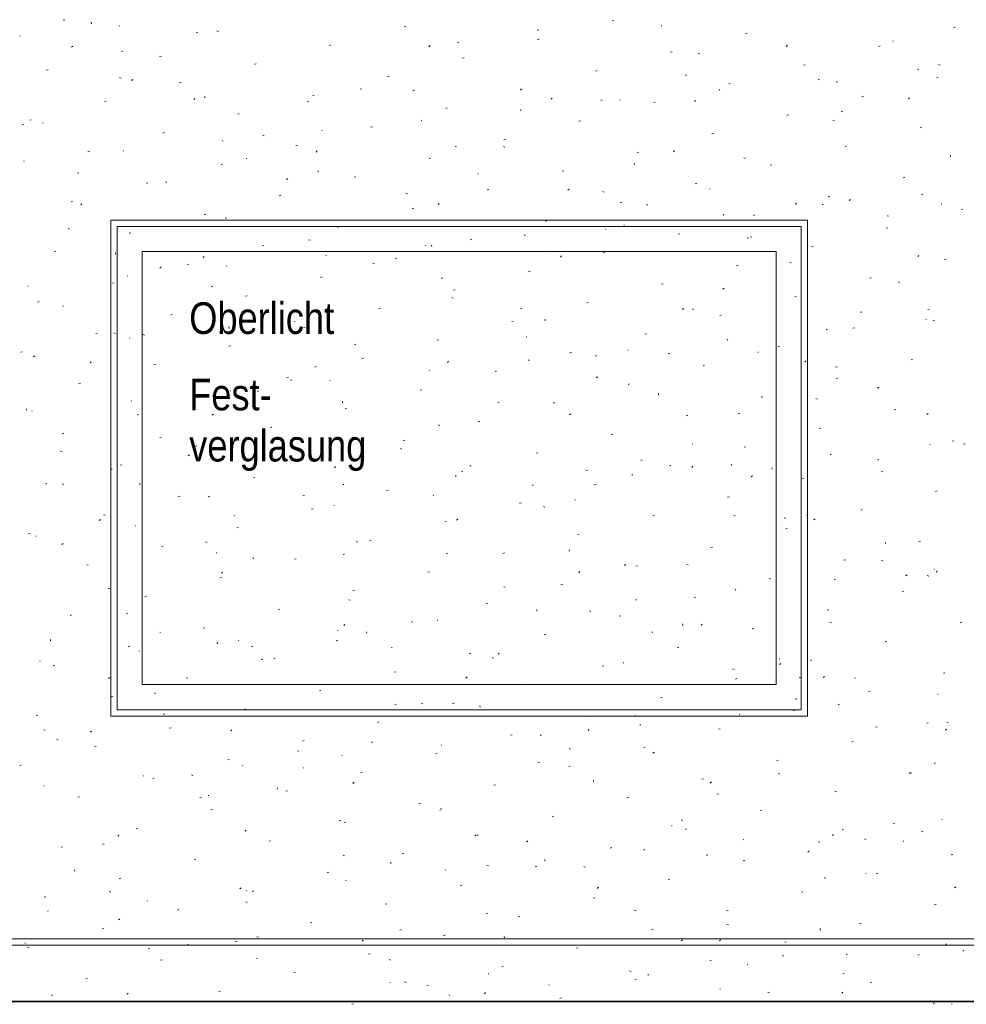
# Model space of a CAD drawing. Extents: x -743 to 300, y 62 to 1112.
# Tile 119 of 179: x -219 to -159, y 771 to 833. Entities that reach past the tile are written whole.
import ezdxf
from ezdxf.lldxf.tags import DXFTag

# ---------------------------------------------------------------- set-up
doc = ezdxf.new("R2010")
doc.units = 0
doc.layers.get('0').update_dxf_attribs({"lineweight": 13})
for name, color, linetype, lineweight, true_color in [('30 -35 Decken- 1 Konstruktion-Träger- Stahlbeton', 7, 'Continuous', 13, 0x33aa00), ('30 -36 Dächer- 1 Konstruktion', 7, 'Continuous', 35, 0x6666cc), ('40 -43 Lüftungsanlagen - Entrauchung', 7, 'Continuous', 9, 0xd7f2ff), ('60- 61 allgemeine Ausstattung- 4 Terrassen', 9, 'Continuous', 9, 0x808080), ('70 -72 Beschriftung- 1 Beschriftung allgemein', 7, 'Continuous', 9, 0xff6633)]:
    doc.layers.add(name, color=color, linetype=linetype, lineweight=lineweight, true_color=true_color)
doc.layers.add('70 -71 Achsen- 1 Gebäudeachsen', color=7, linetype='STRICHPUNKT2-A06CPV7LL0', lineweight=18)
doc.layers.add('70 -73 Bauteildarst.- 2 verdeckt 0.15', color=7, linetype='grob-A06CPV7GL0', lineweight=15)
doc.styles.get("Standard").update_dxf_attribs({"font": 'ARIALN.TTF'})
tags = doc.linetypes.add('grob-A06CPV7GL0', pattern=[14, 3, -8, 3]).pattern_tags.tags
tags[8:9] = [DXFTag(74, 4), DXFTag(75, 0), DXFTag(340, '0'), DXFTag(46, 0.0), DXFTag(50, 0.0), DXFTag(44, 0.0), DXFTag(45, 0.0)]
tags[6:7] = [DXFTag(74, 4), DXFTag(75, 0), DXFTag(340, '0'), DXFTag(46, 0.0), DXFTag(50, 0.0), DXFTag(44, 0.0), DXFTag(45, 0.0)]
tags[4:5] = [DXFTag(74, 4), DXFTag(75, 0), DXFTag(340, '0'), DXFTag(46, 0.0), DXFTag(50, 0.0), DXFTag(44, 0.0), DXFTag(45, 0.0)]
tags = doc.linetypes.add('STRICHPUNKT2-A06CPV7LL0', pattern=[12.7, 6.35, -3.175, 0, -3.175]).pattern_tags.tags
tags[10:11] = [DXFTag(74, 4), DXFTag(75, 0), DXFTag(340, '0'), DXFTag(46, 0.0), DXFTag(50, 0.0), DXFTag(44, 0.0), DXFTag(45, 0.0)]
tags[8:9] = [DXFTag(74, 4), DXFTag(75, 0), DXFTag(340, '0'), DXFTag(46, 0.0), DXFTag(50, 0.0), DXFTag(44, 0.0), DXFTag(45, 0.0)]
tags[6:7] = [DXFTag(74, 4), DXFTag(75, 0), DXFTag(340, '0'), DXFTag(46, 0.0), DXFTag(50, 0.0), DXFTag(44, 0.0), DXFTag(45, 0.0)]
tags[4:5] = [DXFTag(74, 4), DXFTag(75, 0), DXFTag(340, '0'), DXFTag(46, 0.0), DXFTag(50, 0.0), DXFTag(44, 0.0), DXFTag(45, 0.0)]

# ---------------------------------------------------------------- blocks, each defined once
blk = doc.blocks.new('Referenz-A06CPV7ML0')
at = {"layer": '30 -35 Decken- 1 Konstruktion-Träger- Stahlbeton', "color": 0, "linetype": 'grob-A06CPV7GL0', "lineweight": -2, "ltscale": 0.13}
for p, q in [((-300.852, 774.512), (-156.852, 774.512)), ((-300.852, 770.912), (-156.852, 770.912))]:
    blk.add_line(p, q, dxfattribs=at)
at = {"layer": '30 -36 Dächer- 1 Konstruktion', "color": 0, "linetype": 'Continuous', "ltscale": 0.35}
blk.add_line((76.456, 770.912), (-608.852, 770.912), dxfattribs=at)
at = {"layer": '30 -36 Dächer- 1 Konstruktion', "color": 0, "lineweight": 25}
for p, q in [((-608.852, 770.912), (76.456, 770.912)), ((76.456, 770.912), (-608.852, 770.912)), ((76.456, 770.912), (-608.852, 770.912))]:
    blk.add_line(p, q, dxfattribs=at)
at = {"layer": '30 -36 Dächer- 1 Konstruktion', "color": 0, "lineweight": 5}
for p, q in [((-608.852, 770.912), (76.456, 770.912)), ((76.456, 770.912), (-608.852, 770.912)), ((76.456, 770.912), (-608.852, 770.912))]:
    blk.add_line(p, q, dxfattribs=at)
at = {"layer": '30 -36 Dächer- 1 Konstruktion', "color": 0, "lineweight": -2}
for p, q in [((-608.852, 770.912), (76.456, 770.912)), ((76.456, 770.912), (-608.852, 770.912)), ((76.456, 770.912), (-608.852, 770.912))]:
    blk.add_line(p, q, dxfattribs=at)
at = {"layer": '30 -36 Dächer- 1 Konstruktion', "color": 0}
blk.add_line((76.456, 770.912), (-608.852, 770.912), dxfattribs=at)
at = {"layer": '40 -43 Lüftungsanlagen - Entrauchung', "color": 0}
for p, q in [((-213.052, 820.712), (-168.652, 820.712)), ((-213.052, 789.112), (-213.052, 820.712)), ((-168.652, 820.712), (-168.652, 789.112)), ((-168.652, 789.112), (-213.052, 789.112))]:
    blk.add_line(p, q, dxfattribs=at)
at = {"layer": '40 -43 Lüftungsanlagen - Entrauchung', "color": 0, "linetype": 'Continuous', "ltscale": 0.13}
for p, q in [((-212.652, 820.312), (-169.052, 820.312)), ((-212.652, 789.512), (-212.652, 820.312)), ((-169.052, 820.312), (-169.052, 789.512)), ((-169.052, 789.512), (-212.652, 789.512))]:
    blk.add_line(p, q, dxfattribs=at)
at = {"layer": '60- 61 allgemeine Ausstattung- 4 Terrassen', "color": 0}
for p, q in [((-216.077, 833.457), (-215.981, 833.481)), ((-214.289, 833.226), (-214.298, 833.314)), ((-181.083, 833.404), (-180.988, 833.428)), ((-212.489, 833.063), (-212.522, 833.1)), ((-207.595, 832.646), (-207.5, 832.669)), ((-206.288, 832.771), (-206.197, 832.734)), ((-194.339, 833.025), (-194.244, 833.048)), ((-185.871, 832.836), (-185.777, 832.808)), ((-177.979, 833.082), (-177.935, 833.079)), ((-172.602, 832.592), (-172.507, 832.616)), ((-159.346, 832.971), (-159.25, 832.995)), ((-218.82, 832.414), (-218.853, 832.45)), ((-190.958, 832.053), (-190.867, 832.016)), ((-185.858, 832.213), (-185.763, 832.237)), ((-163.216, 832.108), (-163.171, 832.105)), ((-215.475, 831.802), (-215.547, 831.735)), ((-212.371, 831.455), (-212.275, 831.479)), ((-199.114, 831.834), (-199.019, 831.858)), ((-192.703, 831.826), (-192.775, 831.759)), ((-177.377, 831.402), (-177.282, 831.426)), ((-175.629, 831.334), (-175.538, 831.298)), ((-169.932, 831.85), (-170.004, 831.783)), ((-164.121, 831.781), (-164.026, 831.805)), ((-209.937, 831.158), (-209.843, 831.13)), ((-203.889, 830.644), (-203.794, 830.667)), ((-190.633, 831.023), (-190.538, 831.046)), ((-217.146, 830.264), (-217.05, 830.288)), ((-182.152, 830.211), (-182.057, 830.235)), ((-168.896, 830.59), (-168.801, 830.614)), ((-161.584, 830.294), (-161.617, 830.331)), ((-160.299, 830.616), (-160.208, 830.579)), ((-212.492, 829.802), (-212.4, 829.765)), ((-211.644, 829.666), (-211.725, 829.609)), ((-208.665, 829.453), (-208.569, 829.477)), ((-195.408, 829.832), (-195.313, 829.856)), ((-176.458, 829.959), (-176.364, 829.93)), ((-173.671, 829.4), (-173.576, 829.424)), ((-167.916, 829.645), (-167.949, 829.682)), ((-166.771, 829.475), (-166.781, 829.564)), ((-160.415, 829.779), (-160.32, 829.803)), ((-197.162, 829.084), (-197.071, 829.047)), ((-193.712, 828.997), (-193.793, 828.941)), ((-186.927, 829.021), (-186.832, 829.044)), ((-186.915, 828.985), (-186.925, 829.073)), ((-174.247, 828.996), (-174.28, 829.032)), ((-213.44, 828.262), (-213.344, 828.286)), ((-207.688, 828.458), (-207.76, 828.391)), ((-207.059, 828.495), (-207.069, 828.583)), ((-200.525, 828.281), (-200.431, 828.252)), ((-200.183, 828.642), (-200.088, 828.665)), ((-184.917, 828.482), (-184.989, 828.415)), ((-181.833, 828.366), (-181.741, 828.329)), ((-180.578, 828.346), (-180.611, 828.383)), ((-178.446, 828.209), (-178.351, 828.233)), ((-175.78, 828.329), (-175.861, 828.273)), ((-165.19, 828.588), (-165.095, 828.612)), ((-162.146, 828.506), (-162.218, 828.439)), ((-191.702, 827.83), (-191.607, 827.854)), ((-186.909, 827.697), (-186.942, 827.733)), ((-166.503, 827.647), (-166.412, 827.611)), ((-218.215, 827.072), (-218.119, 827.096)), ((-204.959, 827.451), (-204.863, 827.475)), ((-193.24, 827.048), (-193.273, 827.084)), ((-183.221, 827.019), (-183.126, 827.042)), ((-169.965, 827.398), (-169.87, 827.422)), ((-167.046, 827.081), (-166.952, 827.052)), ((-218.695, 826.834), (-218.604, 826.797)), ((-217.385, 826.899), (-217.369, 826.858)), ((-209.734, 826.26), (-209.638, 826.284)), ((-199.572, 826.398), (-199.604, 826.435)), ((-196.477, 826.64), (-196.382, 826.663)), ((-161.484, 826.586), (-161.389, 826.61)), ((-205.903, 825.749), (-205.936, 825.785)), ((-203.366, 826.115), (-203.275, 826.078)), ((-187.996, 825.828), (-187.901, 825.852)), ((-174.74, 826.207), (-174.645, 826.231)), ((-214.509, 825.07), (-214.413, 825.094)), ((-212.234, 825.1), (-212.267, 825.136)), ((-201.253, 825.449), (-201.157, 825.473)), ((-199.902, 825.114), (-199.974, 825.046)), ((-191.113, 825.403), (-191.018, 825.374)), ((-188.036, 825.397), (-187.945, 825.36)), ((-179.515, 825.017), (-179.42, 825.04)), ((-177.13, 825.138), (-177.202, 825.071)), ((-166.259, 825.396), (-166.164, 825.42)), ((-218.565, 824.45), (-218.598, 824.487)), ((-204.422, 824.641), (-204.378, 824.638)), ((-192.771, 824.638), (-192.676, 824.661)), ((-172.707, 824.679), (-172.615, 824.642)), ((-159.542, 824.745), (-159.551, 824.833)), ((-206.028, 824.258), (-205.932, 824.282)), ((-199.83, 823.764), (-199.84, 823.852)), ((-184.29, 823.826), (-184.195, 823.85)), ((-179.686, 824.254), (-179.696, 824.342)), ((-171.034, 824.205), (-170.939, 824.229)), ((-215.179, 823.725), (-215.085, 823.696)), ((-209.57, 823.146), (-209.478, 823.11)), ((-201.775, 823.352), (-201.855, 823.295)), ((-197.547, 823.447), (-197.451, 823.471)), ((-189.659, 823.667), (-189.614, 823.664)), ((-162.553, 823.394), (-162.458, 823.418)), ((-210.803, 823.068), (-210.707, 823.092)), ((-189.065, 822.636), (-188.97, 822.659)), ((-183.843, 822.684), (-183.924, 822.627)), ((-181.7, 822.525), (-181.606, 822.497)), ((-175.809, 823.015), (-175.714, 823.038)), ((-174.895, 822.693), (-174.851, 822.69)), ((-215.578, 821.877), (-215.482, 821.901)), ((-202.322, 822.256), (-202.226, 822.28)), ((-194.24, 822.428), (-194.149, 822.391)), ((-167.328, 822.203), (-167.233, 822.227)), ((-165.911, 822.015), (-165.992, 821.959)), ((-161.33, 822.331), (-161.363, 822.367)), ((-214.887, 821.745), (-214.959, 821.678)), ((-193.841, 821.445), (-193.745, 821.469)), ((-192.115, 821.769), (-192.187, 821.702)), ((-180.584, 821.824), (-180.489, 821.848)), ((-178.91, 821.71), (-178.819, 821.673)), ((-169.344, 821.794), (-169.416, 821.726)), ((-167.661, 821.681), (-167.694, 821.718)), ((-160.131, 821.719), (-160.087, 821.716)), ((-158.847, 821.392), (-158.752, 821.416)), ((-207.097, 821.066), (-207.001, 821.09)), ((-205.767, 820.847), (-205.672, 820.819)), ((-185.359, 820.634), (-185.264, 820.657)), ((-173.992, 821.032), (-174.025, 821.068)), ((-172.103, 821.013), (-172.008, 821.036)), ((-163.581, 820.992), (-163.49, 820.955)), ((-215.773, 820.178), (-215.682, 820.141)), ((-198.616, 820.254), (-198.52, 820.278)), ((-181.517, 820.152), (-181.501, 820.111)), ((-180.323, 820.382), (-180.356, 820.419)), ((-163.622, 820.201), (-163.527, 820.225)), ((-211.872, 819.875), (-211.776, 819.899)), ((-200.444, 819.459), (-200.353, 819.423)), ((-190.135, 819.443), (-190.039, 819.467)), ((-186.654, 819.733), (-186.687, 819.77)), ((-176.878, 819.822), (-176.783, 819.846)), ((-172.457, 819.523), (-172.466, 819.612)), ((-172.288, 819.648), (-172.193, 819.619)), ((-203.391, 819.064), (-203.295, 819.088)), ((-192.986, 819.084), (-193.019, 819.12)), ((-192.601, 819.033), (-192.611, 819.121)), ((-168.397, 819.011), (-168.302, 819.034)), ((-216.647, 818.685), (-216.551, 818.709)), ((-212.745, 818.543), (-212.755, 818.631)), ((-207.1, 818.401), (-207.172, 818.334)), ((-199.317, 818.434), (-199.35, 818.471)), ((-194.91, 818.252), (-194.814, 818.276)), ((-185.114, 818.741), (-185.023, 818.704)), ((-184.329, 818.425), (-184.401, 818.358)), ((-181.653, 818.632), (-181.558, 818.655)), ((-161.557, 818.449), (-161.629, 818.382)), ((-159.916, 818.199), (-159.821, 818.223)), ((-209.837, 817.706), (-209.918, 817.65)), ((-208.166, 817.873), (-208.07, 817.897)), ((-205.648, 817.785), (-205.681, 817.822)), ((-196.354, 817.97), (-196.26, 817.941)), ((-173.172, 817.82), (-173.077, 817.844)), ((-169.785, 818.023), (-169.693, 817.986)), ((-211.979, 817.136), (-212.012, 817.172)), ((-199.685, 817.062), (-199.589, 817.086)), ((-191.905, 817.038), (-191.986, 816.982)), ((-186.429, 817.441), (-186.333, 817.465)), ((-164.691, 817.009), (-164.596, 817.032)), ((-218.31, 816.486), (-218.343, 816.523)), ((-212.941, 816.683), (-212.845, 816.707)), ((-206.648, 816.491), (-206.556, 816.454)), ((-191.204, 816.25), (-191.108, 816.274)), ((-177.947, 816.63), (-177.852, 816.653)), ((-173.974, 816.37), (-174.054, 816.313)), ((-162.875, 816.77), (-162.781, 816.741)), ((-204.46, 815.871), (-204.364, 815.895)), ((-191.318, 815.772), (-191.227, 815.735)), ((-169.466, 815.818), (-169.371, 815.842)), ((-217.716, 815.492), (-217.62, 815.516)), ((-216.102, 815.225), (-216.057, 815.222)), ((-199.314, 815.057), (-199.386, 814.99)), ((-195.979, 815.06), (-195.883, 815.084)), ((-186.942, 815.092), (-186.848, 815.063)), ((-182.723, 815.439), (-182.627, 815.463)), ((-176.542, 815.081), (-176.614, 815.014)), ((-175.988, 815.054), (-175.897, 815.017)), ((-160.985, 815.007), (-160.89, 815.03)), ((-209.235, 814.681), (-209.139, 814.705)), ((-185.372, 814.302), (-185.381, 814.39)), ((-174.241, 814.628), (-174.146, 814.651)), ((-165.228, 814.793), (-165.237, 814.881)), ((-161.075, 814.367), (-161.108, 814.403)), ((-205.516, 813.812), (-205.526, 813.9)), ((-201.338, 814.251), (-201.294, 814.248)), ((-200.754, 813.869), (-200.658, 813.893)), ((-187.498, 814.248), (-187.402, 814.272)), ((-167.406, 813.717), (-167.439, 813.754)), ((-165.76, 813.816), (-165.665, 813.84)), ((-160.659, 814.336), (-160.568, 814.299)), ((-214.01, 813.49), (-213.914, 813.514)), ((-212.851, 813.522), (-212.76, 813.485)), ((-211.855, 813.211), (-211.838, 813.169)), ((-211.008, 813.414), (-210.914, 813.385)), ((-186.574, 813.277), (-186.53, 813.274)), ((-179.017, 813.437), (-178.921, 813.461)), ((-173.737, 813.068), (-173.77, 813.105)), ((-205.529, 812.679), (-205.433, 812.703)), ((-197.522, 812.804), (-197.43, 812.767)), ((-192.273, 813.058), (-192.177, 813.082)), ((-170.535, 812.626), (-170.44, 812.649)), ((-218.785, 812.3), (-218.69, 812.323)), ((-217.9, 812.061), (-217.98, 812.004)), ((-197.048, 811.867), (-196.952, 811.891)), ((-183.792, 812.246), (-183.696, 812.27)), ((-182.192, 812.085), (-182.101, 812.048)), ((-180.068, 812.419), (-180.101, 812.455)), ((-177.529, 812.214), (-177.435, 812.186)), ((-171.81, 812.303), (-171.766, 812.3)), ((-214.299, 811.688), (-214.371, 811.621)), ((-210.304, 811.488), (-210.208, 811.512)), ((-199.968, 811.393), (-200.049, 811.336)), ((-191.527, 811.713), (-191.599, 811.645)), ((-186.4, 811.769), (-186.433, 811.806)), ((-175.311, 811.435), (-175.215, 811.459)), ((-168.756, 811.737), (-168.828, 811.67)), ((-166.863, 811.367), (-166.771, 811.33)), ((-162.054, 811.814), (-161.959, 811.838)), ((-201.823, 810.677), (-201.727, 810.701)), ((-192.731, 811.12), (-192.764, 811.157)), ((-188.567, 811.056), (-188.471, 811.08)), ((-182.036, 810.724), (-182.117, 810.668)), ((-166.829, 810.624), (-166.734, 810.647)), ((-215.079, 810.298), (-214.984, 810.321)), ((-201.596, 810.536), (-201.502, 810.508)), ((-199.062, 810.471), (-199.095, 810.507)), ((-180.086, 810.244), (-179.99, 810.268)), ((-164.104, 810.056), (-164.185, 810)), ((-206.598, 809.486), (-206.502, 809.51)), ((-205.393, 809.821), (-205.426, 809.858)), ((-203.725, 809.835), (-203.634, 809.798)), ((-193.342, 809.865), (-193.246, 809.889)), ((-178.143, 809.571), (-178.152, 809.659)), ((-171.605, 809.433), (-171.509, 809.457)), ((-168.117, 809.337), (-168.023, 809.308)), ((-211.724, 809.172), (-211.757, 809.209)), ((-198.287, 809.081), (-198.296, 809.169)), ((-188.396, 809.116), (-188.305, 809.08)), ((-184.861, 809.054), (-184.765, 809.078)), ((-218.431, 808.591), (-218.44, 808.679)), ((-218.055, 808.523), (-218.088, 808.559)), ((-211.373, 808.296), (-211.278, 808.319)), ((-206.512, 808.344), (-206.584, 808.277)), ((-198.117, 808.675), (-198.021, 808.699)), ((-183.741, 808.368), (-183.813, 808.301)), ((-176.38, 808.242), (-176.284, 808.266)), ((-173.066, 808.398), (-172.975, 808.361)), ((-163.123, 808.622), (-163.028, 808.645)), ((-160.969, 808.393), (-161.041, 808.325)), ((-202.892, 807.484), (-202.796, 807.508)), ((-192.183, 807.659), (-192.089, 807.63)), ((-189.636, 807.863), (-189.54, 807.887)), ((-167.899, 807.431), (-167.803, 807.455)), ((-216.148, 807.105), (-216.053, 807.129)), ((-209.929, 806.866), (-209.838, 806.829)), ((-181.155, 807.052), (-181.059, 807.076)), ((-207.667, 806.294), (-207.572, 806.317)), ((-194.411, 806.673), (-194.315, 806.697)), ((-175.987, 806.464), (-175.97, 806.422)), ((-172.674, 806.24), (-172.578, 806.264)), ((-160.82, 806.403), (-160.853, 806.44)), ((-159.417, 806.62), (-159.322, 806.643)), ((-158.704, 806.459), (-158.61, 806.43)), ((-216.25, 805.981), (-216.156, 805.952)), ((-208.031, 805.747), (-208.111, 805.691)), ((-194.6, 806.148), (-194.508, 806.111)), ((-185.93, 805.861), (-185.834, 805.885)), ((-167.151, 805.754), (-167.184, 805.79)), ((-212.442, 805.103), (-212.347, 805.127)), ((-199.186, 805.482), (-199.09, 805.506)), ((-198.726, 805), (-198.798, 804.933)), ((-190.099, 805.079), (-190.179, 805.022)), ((-179.27, 805.429), (-179.179, 805.393)), ((-177.449, 805.05), (-177.353, 805.074)), ((-175.954, 805.024), (-176.026, 804.957)), ((-173.483, 805.104), (-173.515, 805.141)), ((-164.193, 805.429), (-164.097, 805.453)), ((-213.017, 804.836), (-212.973, 804.833)), ((-203.961, 804.292), (-203.866, 804.315)), ((-191.058, 804.35), (-191.067, 804.438)), ((-190.705, 804.671), (-190.609, 804.695)), ((-182.771, 804.781), (-182.677, 804.752)), ((-179.814, 804.455), (-179.847, 804.492)), ((-172.167, 804.411), (-172.248, 804.354)), ((-170.914, 804.841), (-170.923, 804.929)), ((-163.94, 804.711), (-163.849, 804.674)), ((-217.217, 803.913), (-217.122, 803.936)), ((-216.133, 803.897), (-216.042, 803.86)), ((-211.202, 803.86), (-211.211, 803.948)), ((-198.254, 803.862), (-198.209, 803.859)), ((-186.145, 803.806), (-186.178, 803.842)), ((-182.224, 803.859), (-182.128, 803.883)), ((-168.968, 804.238), (-168.872, 804.262)), ((-208.736, 803.101), (-208.641, 803.125)), ((-206.837, 803.103), (-206.743, 803.074)), ((-200.803, 803.179), (-200.712, 803.142)), ((-195.48, 803.48), (-195.384, 803.504)), ((-192.476, 803.156), (-192.509, 803.193)), ((-173.743, 803.048), (-173.647, 803.072)), ((-160.487, 803.427), (-160.391, 803.451)), ((-198.807, 802.507), (-198.84, 802.543)), ((-186.999, 802.669), (-186.903, 802.693)), ((-185.474, 802.461), (-185.383, 802.424)), ((-183.49, 802.888), (-183.446, 802.885)), ((-213.511, 801.911), (-213.416, 801.934)), ((-205.138, 801.858), (-205.171, 801.894)), ((-200.255, 802.29), (-200.16, 802.313)), ((-178.518, 801.857), (-178.422, 801.881)), ((-173.358, 801.903), (-173.264, 801.875)), ((-168.726, 801.914), (-168.682, 801.911)), ((-165.262, 802.236), (-165.166, 802.26)), ((-213.71, 801.632), (-213.782, 801.565)), ((-211.47, 801.208), (-211.502, 801.245)), ((-191.774, 801.478), (-191.678, 801.502)), ((-190.939, 801.656), (-191.011, 801.589)), ((-170.144, 801.742), (-170.053, 801.705)), ((-168.168, 801.68), (-168.24, 801.613)), ((-218.286, 800.72), (-218.191, 800.744)), ((-217.801, 800.559), (-217.834, 800.595)), ((-205.03, 801.099), (-204.935, 801.123)), ((-183.293, 800.667), (-183.197, 800.691)), ((-170.037, 801.046), (-169.941, 801.07)), ((-216.093, 800.102), (-216.174, 800.045)), ((-209.805, 799.909), (-209.71, 799.932)), ((-207.007, 800.21), (-206.916, 800.173)), ((-197.425, 800.225), (-197.331, 800.196)), ((-196.549, 800.288), (-196.454, 800.311)), ((-163.685, 800.11), (-163.694, 800.198)), ((-161.556, 800.234), (-161.46, 800.258)), ((-206.324, 799.522), (-206.307, 799.481)), ((-198.161, 799.433), (-198.242, 799.377)), ((-191.678, 799.492), (-191.586, 799.455)), ((-188.068, 799.476), (-187.972, 799.5)), ((-183.829, 799.619), (-183.838, 799.707)), ((-174.812, 799.855), (-174.716, 799.879)), ((-214.58, 798.718), (-214.485, 798.742)), ((-203.973, 799.129), (-203.982, 799.217)), ((-201.324, 799.097), (-201.229, 799.121)), ((-180.23, 798.765), (-180.31, 798.709)), ((-179.587, 798.665), (-179.491, 798.689)), ((-176.348, 798.774), (-176.257, 798.737)), ((-166.331, 799.044), (-166.235, 799.068)), ((-163.946, 799.026), (-163.852, 798.997)), ((-205.924, 798.287), (-205.996, 798.22)), ((-192.843, 798.286), (-192.748, 798.309)), ((-183.153, 798.312), (-183.225, 798.244)), ((-162.298, 798.097), (-162.378, 798.04)), ((-161.018, 798.055), (-160.927, 798.018)), ((-160.565, 798.439), (-160.598, 798.476)), ((-160.381, 798.336), (-160.453, 798.269)), ((-206.099, 797.907), (-206.004, 797.93)), ((-184.362, 797.474), (-184.266, 797.498)), ((-171.106, 797.853), (-171.01, 797.877)), ((-166.897, 797.79), (-166.93, 797.826)), ((-213.211, 797.241), (-213.12, 797.205)), ((-197.618, 797.095), (-197.523, 797.119)), ((-188.012, 797.348), (-187.918, 797.319)), ((-173.228, 797.141), (-173.261, 797.177)), ((-162.625, 797.042), (-162.529, 797.066)), ((-210.874, 796.716), (-210.779, 796.74)), ((-197.881, 796.523), (-197.79, 796.486)), ((-189.137, 796.284), (-189.042, 796.307)), ((-179.559, 796.491), (-179.592, 796.528)), ((-175.881, 796.663), (-175.785, 796.687)), ((-215.649, 795.525), (-215.554, 795.549)), ((-212.079, 795.67), (-211.985, 795.641)), ((-202.393, 795.905), (-202.298, 795.928)), ((-185.89, 795.842), (-185.923, 795.878)), ((-182.552, 795.805), (-182.46, 795.768)), ((-167.4, 795.851), (-167.304, 795.875)), ((-198.137, 794.943), (-198.209, 794.876)), ((-193.912, 795.093), (-193.817, 795.117)), ((-192.221, 795.192), (-192.254, 795.229)), ((-180.656, 795.472), (-180.56, 795.496)), ((-176.6, 794.888), (-176.609, 794.977)), ((-175.366, 794.967), (-175.438, 794.9)), ((-167.222, 795.086), (-167.131, 795.05)), ((-158.919, 795.04), (-158.823, 795.064)), ((-209.933, 794.446), (-209.889, 794.443)), ((-207.168, 794.714), (-207.073, 794.738)), ((-198.552, 794.543), (-198.585, 794.58)), ((-196.744, 794.398), (-196.753, 794.486)), ((-185.431, 794.282), (-185.336, 794.305)), ((-178.6, 794.47), (-178.506, 794.441)), ((-172.175, 794.661), (-172.079, 794.685)), ((-216.888, 793.908), (-216.897, 793.996)), ((-206.224, 793.788), (-206.304, 793.732)), ((-204.884, 793.894), (-204.917, 793.93)), ((-198.687, 793.903), (-198.592, 793.926)), ((-163.694, 793.849), (-163.598, 793.873)), ((-211.943, 793.523), (-211.848, 793.547)), ((-211.215, 793.244), (-211.248, 793.281)), ((-204.085, 793.554), (-203.994, 793.517)), ((-195.169, 793.472), (-195.125, 793.469)), ((-190.206, 793.091), (-190.111, 793.115)), ((-188.292, 793.12), (-188.373, 793.063)), ((-176.95, 793.47), (-176.854, 793.494)), ((-217.546, 792.595), (-217.579, 792.632)), ((-203.462, 792.712), (-203.367, 792.736)), ((-202.666, 792.792), (-202.572, 792.763)), ((-188.755, 792.836), (-188.664, 792.799)), ((-180.405, 792.498), (-180.361, 792.495)), ((-170.456, 792.775), (-170.44, 792.734)), ((-170.36, 792.451), (-170.441, 792.395)), ((-168.469, 792.659), (-168.373, 792.683)), ((-216.718, 792.333), (-216.623, 792.357)), ((-194.981, 791.901), (-194.886, 791.924)), ((-181.725, 792.28), (-181.63, 792.303)), ((-173.426, 792.118), (-173.335, 792.081)), ((-159.988, 791.847), (-159.892, 791.871)), ((-213.122, 791.575), (-213.194, 791.508)), ((-208.237, 791.521), (-208.142, 791.545)), ((-190.351, 791.599), (-190.423, 791.532)), ((-173.244, 791.468), (-173.148, 791.492)), ((-169.187, 791.592), (-169.093, 791.563)), ((-167.58, 791.623), (-167.652, 791.556)), ((-165.642, 791.524), (-165.597, 791.521)), ((-210.289, 790.586), (-210.198, 790.549)), ((-199.756, 790.71), (-199.661, 790.734)), ((-186.5, 791.089), (-186.405, 791.113)), ((-164.763, 790.657), (-164.667, 790.681)), ((-160.311, 790.475), (-160.344, 790.512)), ((-213.012, 790.331), (-212.917, 790.355)), ((-193.254, 789.914), (-193.16, 789.885)), ((-191.275, 789.899), (-191.18, 789.922)), ((-178.019, 790.278), (-177.924, 790.301)), ((-169.371, 790.158), (-169.38, 790.246)), ((-209.659, 789.177), (-209.668, 789.265)), ((-204.531, 789.519), (-204.436, 789.543)), ((-194.959, 789.867), (-194.868, 789.83)), ((-189.515, 789.667), (-189.524, 789.755)), ((-169.538, 789.466), (-169.442, 789.49)), ((-166.642, 789.826), (-166.675, 789.863)), ((-217.787, 789.14), (-217.692, 789.164)), ((-196.05, 788.708), (-195.955, 788.732)), ((-182.794, 789.087), (-182.699, 789.111)), ((-179.63, 789.149), (-179.538, 789.112)), ((-172.973, 789.177), (-173.006, 789.213)), ((-161.057, 788.655), (-160.961, 788.679)), ((-159.775, 788.715), (-159.681, 788.686)), ((-217.32, 788.236), (-217.226, 788.207)), ((-214.286, 788.143), (-214.367, 788.086)), ((-209.306, 788.329), (-209.211, 788.353)), ((-205.336, 788.231), (-205.408, 788.164)), ((-182.564, 788.255), (-182.636, 788.188)), ((-179.304, 788.527), (-179.337, 788.564)), ((-174.313, 788.276), (-174.218, 788.299)), ((-164.3, 788.431), (-164.209, 788.394)), ((-159.793, 788.279), (-159.865, 788.212)), ((-216.493, 787.617), (-216.401, 787.58)), ((-200.825, 787.517), (-200.73, 787.541)), ((-196.355, 787.474), (-196.435, 787.418)), ((-187.569, 787.897), (-187.474, 787.92)), ((-185.635, 787.878), (-185.668, 787.915)), ((-165.832, 787.464), (-165.736, 787.488)), ((-214.081, 787.138), (-213.986, 787.162)), ((-201.163, 786.898), (-201.072, 786.862)), ((-191.967, 787.229), (-191.999, 787.265)), ((-183.841, 787.037), (-183.747, 787.008)), ((-179.088, 787.085), (-178.993, 787.109)), ((-178.423, 786.806), (-178.503, 786.75)), ((-205.6, 786.327), (-205.505, 786.351)), ((-198.298, 786.579), (-198.331, 786.616)), ((-192.344, 786.706), (-192.249, 786.73)), ((-185.833, 786.18), (-185.742, 786.143)), ((-170.607, 786.274), (-170.512, 786.297)), ((-160.491, 786.138), (-160.572, 786.081)), ((-218.857, 785.948), (-218.761, 785.972)), ((-204.629, 785.93), (-204.662, 785.967)), ((-200.793, 785.833), (-200.777, 785.792)), ((-197.119, 785.515), (-197.024, 785.539)), ((-183.863, 785.895), (-183.768, 785.918)), ((-162.142, 785.427), (-162.151, 785.515)), ((-210.96, 785.281), (-210.993, 785.317)), ((-210.375, 785.136), (-210.28, 785.16)), ((-207.908, 785.359), (-207.814, 785.33)), ((-197.549, 784.886), (-197.621, 784.819)), ((-182.286, 784.936), (-182.295, 785.025)), ((-175.382, 785.083), (-175.287, 785.107)), ((-174.778, 784.911), (-174.85, 784.843)), ((-170.504, 785.462), (-170.413, 785.425)), ((-162.126, 785.462), (-162.03, 785.486)), ((-217.291, 784.631), (-217.324, 784.668)), ((-202.43, 784.446), (-202.439, 784.534)), ((-201.894, 784.325), (-201.799, 784.349)), ((-188.638, 784.704), (-188.543, 784.728)), ((-166.901, 784.272), (-166.806, 784.295)), ((-215.151, 783.946), (-215.055, 783.97)), ((-207.367, 783.93), (-207.275, 783.893)), ((-206.849, 784.056), (-206.804, 784.053)), ((-180.157, 783.893), (-180.062, 783.916)), ((-174.429, 784.159), (-174.335, 784.13)), ((-206.669, 783.134), (-206.574, 783.158)), ((-193.413, 783.513), (-193.318, 783.537)), ((-192.085, 783.082), (-192.04, 783.079)), ((-192.037, 783.211), (-191.946, 783.175)), ((-171.676, 783.081), (-171.581, 783.105)), ((-198.496, 782.481), (-198.401, 782.452)), ((-184.932, 782.702), (-184.837, 782.726)), ((-176.708, 782.493), (-176.616, 782.456)), ((-160.056, 782.512), (-160.089, 782.548)), ((-211.445, 781.944), (-211.349, 781.968)), ((-204.417, 781.829), (-204.498, 781.772)), ((-198.188, 782.323), (-198.093, 782.347)), ((-177.321, 782.108), (-177.277, 782.105)), ((-176.451, 781.891), (-176.356, 781.914)), ((-166.387, 781.862), (-166.42, 781.899)), ((-163.195, 782.27), (-163.1, 782.293)), ((-161.378, 781.775), (-161.287, 781.738)), ((-212.534, 781.518), (-212.606, 781.451)), ((-202.963, 781.132), (-202.868, 781.156)), ((-189.763, 781.542), (-189.835, 781.475)), ((-189.707, 781.511), (-189.612, 781.535)), ((-186.485, 781.161), (-186.566, 781.104)), ((-172.718, 781.213), (-172.751, 781.25)), ((-167.97, 781.079), (-167.875, 781.103)), ((-166.991, 781.566), (-167.063, 781.499)), ((-165.017, 781.281), (-164.922, 781.252)), ((-162.557, 781.134), (-162.513, 781.131)), ((-216.22, 780.753), (-216.124, 780.777)), ((-213.57, 780.961), (-213.479, 780.924)), ((-181.226, 780.7), (-181.131, 780.724)), ((-179.049, 780.564), (-179.082, 780.6)), ((-168.554, 780.492), (-168.634, 780.436)), ((-207.739, 779.942), (-207.643, 779.966)), ((-198.241, 780.243), (-198.15, 780.206)), ((-194.482, 780.321), (-194.387, 780.345)), ((-185.381, 779.914), (-185.414, 779.951)), ((-175.057, 780.206), (-175.066, 780.294)), ((-172.745, 779.889), (-172.65, 779.912)), ((-159.489, 780.268), (-159.394, 780.292)), ((-215.345, 779.225), (-215.354, 779.313)), ((-195.201, 779.715), (-195.21, 779.803)), ((-191.712, 779.265), (-191.745, 779.302)), ((-189.083, 779.603), (-188.989, 779.574)), ((-186.001, 779.509), (-185.906, 779.533)), ((-182.911, 779.524), (-182.82, 779.487)), ((-212.514, 778.751), (-212.418, 778.775)), ((-199.257, 779.13), (-199.162, 779.154)), ((-198.043, 778.616), (-198.076, 778.652)), ((-177.52, 778.698), (-177.425, 778.722)), ((-167.582, 778.806), (-167.49, 778.769)), ((-164.925, 779.086), (-164.909, 779.045)), ((-164.264, 779.077), (-164.169, 779.101)), ((-204.748, 778.174), (-204.82, 778.107)), ((-204.374, 777.966), (-204.407, 778.003)), ((-204.033, 777.94), (-203.937, 777.964)), ((-190.776, 778.319), (-190.681, 778.343)), ((-181.976, 778.198), (-182.048, 778.131)), ((-159.205, 778.222), (-159.277, 778.155)), ((-217.289, 777.561), (-217.193, 777.584)), ((-213.15, 777.925), (-213.055, 777.896)), ((-210.705, 777.317), (-210.738, 777.353)), ((-182.295, 777.507), (-182.2, 777.531)), ((-169.039, 777.887), (-168.944, 777.91)), ((-208.808, 776.749), (-208.712, 776.773)), ((-204.445, 777.274), (-204.353, 777.237)), ((-195.551, 777.128), (-195.456, 777.152)), ((-179.671, 776.725), (-179.576, 776.697)), ((-173.814, 776.696), (-173.719, 776.72)), ((-160.558, 777.075), (-160.463, 777.099)), ((-217.036, 776.668), (-217.069, 776.704)), ((-212.48, 776.183), (-212.56, 776.127)), ((-189.115, 776.556), (-189.024, 776.519)), ((-187.07, 776.317), (-186.975, 776.341)), ((-213.583, 775.559), (-213.487, 775.582)), ((-200.327, 775.938), (-200.231, 775.962)), ((-194.548, 775.515), (-194.628, 775.459)), ((-178.589, 775.505), (-178.494, 775.529)), ((-173.785, 775.837), (-173.694, 775.8)), ((-167.828, 775.475), (-167.837, 775.563)), ((-165.333, 775.885), (-165.238, 775.908)), ((-203.737, 775.047), (-203.643, 775.019)), ((-196.961, 774.83), (-197.033, 774.763)), ((-191.845, 775.126), (-191.75, 775.15)), ((-187.972, 774.984), (-187.981, 775.072)), ((-176.616, 774.847), (-176.697, 774.79)), ((-174.19, 774.854), (-174.262, 774.787)), ((-218.528, 774.641), (-218.484, 774.638)), ((-218.358, 774.368), (-218.262, 774.392)), ((-210.648, 774.305), (-210.557, 774.268)), ((-208.116, 774.494), (-208.125, 774.582)), ((-205.102, 774.747), (-205.006, 774.771)), ((-183.364, 774.315), (-183.269, 774.339)), ((-170.108, 774.694), (-170.013, 774.718)), ((-159.801, 774.548), (-159.834, 774.585)), ((-209.877, 773.557), (-209.781, 773.58)), ((-203.764, 773.667), (-203.72, 773.664)), ((-196.621, 773.936), (-196.525, 773.96)), ((-195.319, 773.587), (-195.228, 773.55)), ((-170.258, 773.848), (-170.164, 773.819)), ((-166.132, 773.899), (-166.165, 773.935)), ((-161.627, 773.883), (-161.532, 773.906)), ((-158.684, 774.179), (-158.765, 774.122)), ((-188.14, 773.124), (-188.044, 773.148)), ((-174.883, 773.503), (-174.788, 773.527)), ((-172.463, 773.249), (-172.496, 773.286)), ((-214.652, 772.366), (-214.556, 772.39)), ((-201.396, 772.745), (-201.3, 772.769)), ((-189, 772.693), (-188.956, 772.69)), ((-179.989, 772.868), (-179.898, 772.832)), ((-179.658, 772.313), (-179.563, 772.337)), ((-178.795, 772.6), (-178.828, 772.636)), ((-166.402, 772.692), (-166.307, 772.716)), ((-195.263, 772.144), (-195.246, 772.103)), ((-194.325, 772.17), (-194.231, 772.141)), ((-192.915, 771.934), (-192.819, 771.958)), ((-185.126, 771.951), (-185.159, 771.987)), ((-174.237, 771.719), (-174.192, 771.716)), ((-164.66, 772.15), (-164.568, 772.113)), ((-216.852, 771.336), (-216.761, 771.299)), ((-211.946, 771.461), (-212.018, 771.394)), ((-206.171, 771.555), (-206.075, 771.578)), ((-191.457, 771.301), (-191.49, 771.338)), ((-189.175, 771.485), (-189.247, 771.418)), ((-184.434, 771.122), (-184.338, 771.146)), ((-171.177, 771.501), (-171.082, 771.525)), ((-166.403, 771.51), (-166.475, 771.442)), ((-197.69, 770.743), (-197.594, 770.767)), ((-160.846, 770.97), (-160.752, 770.941)), ((-160.598, 770.744), (-160.608, 770.832)), ((-159.473, 770.745), (-159.428, 770.742))]:
    blk.add_line(p, q, dxfattribs=at)
at = {"layer": '70 -71 Achsen- 1 Gebäudeachsen', "color": 0, "linetype": 'STRICHPUNKT2-A06CPV7LL0', "ltscale": 0.18}
blk.add_line((-682.489, 774.912), (76.456, 774.912), dxfattribs=at)
at = {"layer": '70 -73 Bauteildarst.- 2 verdeckt 0.15', "color": 0, "linetype": 'grob-A06CPV7GL0', "ltscale": 0.15}
for p, q in [((-211.052, 818.712), (-170.652, 818.712)), ((-211.052, 791.112), (-211.052, 818.712)), ((-170.652, 818.712), (-170.652, 791.112)), ((-170.652, 791.112), (-211.052, 791.112))]:
    blk.add_line(p, q, dxfattribs=at)
at = {"layer": '70 -72 Beschriftung- 1 Beschriftung allgemein', "color": 0, "linetype": 'Continuous', "ltscale": 0.13, "insert": (-208.052, 815.471), "char_height": 2.01377, "attachment_point": 1, "rotation": 359.99467}
blk.add_mtext('{\\fArial Narrow;Oberlicht}', dxfattribs=at)
at = {"layer": '70 -72 Beschriftung- 1 Beschriftung allgemein', "color": 0, "linetype": 'Continuous', "ltscale": 0.13, "char_height": 2.01377, "attachment_point": 1}
for s, insert in [('{\\fArial Narrow;Fest-}', (-208.053, 810.604)), ('{\\fArial Narrow;verglasung}', (-208.053, 807.345))]:
    blk.add_mtext(s, dxfattribs=dict(at, insert=insert))

msp = doc.modelspace()

# ---------------------------------------------------------------- block references
at = {"color": 8, "lineweight": 13, "ltscale": 0.13, "true_color": 0x808080}
msp.add_blockref('Referenz-A06CPV7ML0', (0, 0), dxfattribs=at)

doc.saveas('drawing.dxf')
